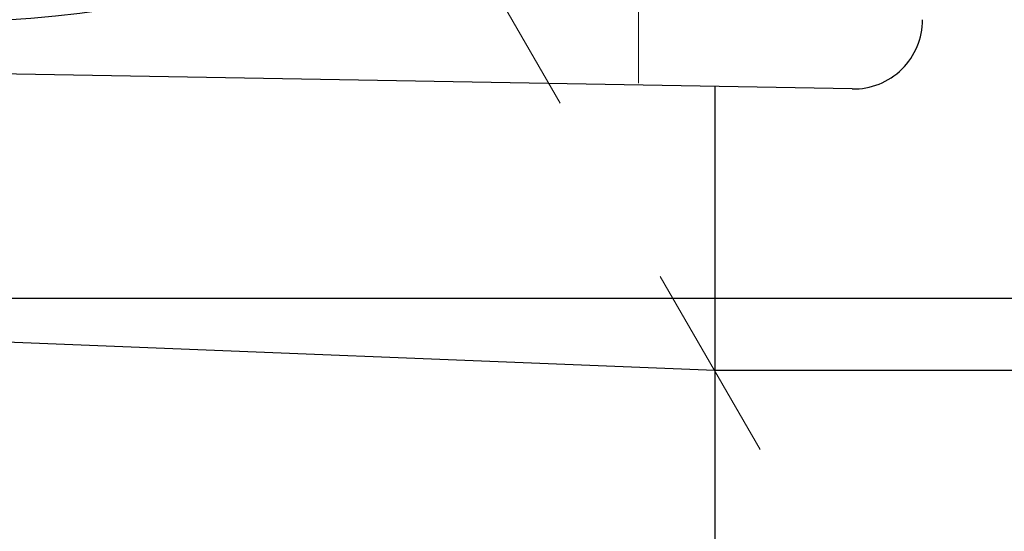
# Model space of a CAD drawing. Header units: millimetres. Extents: x 0 to 1071, y 0 to 742.
# Tile 20 of 130: x 510.93 to 525.14, y 190.03 to 197.42. Entities that reach past the tile are written whole.
import ezdxf

# ---------------------------------------------------------------- set-up
doc = ezdxf.new("R2010")
doc.units = ezdxf.units.MM
doc.header["$LTSCALE"] = 0.454724
doc.linetypes.add('CENTER', pattern=[50.8, 31.75, -6.35, 6.35, -6.35])
doc.layers.add('NoLayerName_001', color=7, linetype='Continuous')

# ---------------------------------------------------------------- blocks, each defined once
blk = doc.blocks.new('DIM_0002')
at = {"color": 3, "linetype": 'Continuous', "lineweight": 13}
blk.add_arc((59.306, 51.361), 59.306, 300, 210, dxfattribs=at)

msp = doc.modelspace()

# ---------------------------------------------------------------- linework, layer by layer
at = {"layer": 'NoLayerName_001', "color": 4, "linetype": 'CENTER', "lineweight": 13}
for p, q in [((499.961134, 228.717954), (541.643109, 156.522655)), ((499.961134, 228.717954), (541.643109, 156.522655)), ((519.860629, 206.497951), (519.860629, 196.497951))]:
    msp.add_line(p, q, dxfattribs=at)
at = {"layer": 'NoLayerName_001', "color": 7, "linetype": 'Continuous', "lineweight": 25}
for p, q in [((522.943279, 196.415622), (496.943279, 196.879907)), ((520.961134, 196.451017), (520.961134, 175.728091)), ((494.961134, 193.397439), (520.961134, 193.397439)), ((494.961134, 193.397439), (520.961134, 192.353957)), ((520.961134, 193.397439), (525.461134, 193.397439)), ((520.961134, 192.353957), (525.461134, 192.353957))]:
    msp.add_line(p, q, dxfattribs=at)
at = {"layer": 'NoLayerName_001', "color": 60, "linetype": 'Continuous', "lineweight": 25}
msp.add_arc((510.011134, 211.397446), 14, 270, 90, dxfattribs=at)
at = {"layer": 'NoLayerName_001', "color": 7, "linetype": 'Continuous', "lineweight": 25}
msp.add_arc((522.961134, 197.415462), 1, 268.9769698, 0, dxfattribs=at)

# ---------------------------------------------------------------- block references
at = {"layer": 'NoLayerName_001', "color": 3, "linetype": 'Continuous', "lineweight": 13}
msp.add_blockref('DIM_0002', (450.65509, 160.036926), dxfattribs=at)

doc.saveas('drawing.dxf')
